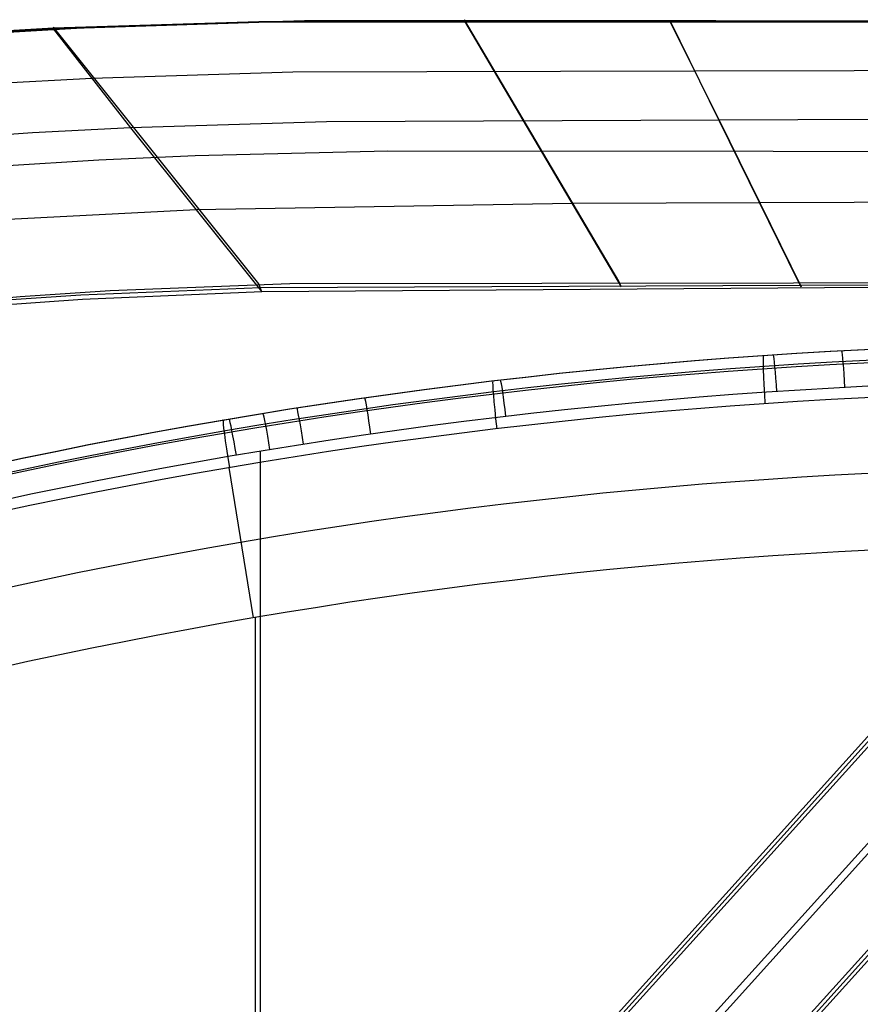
# Model space of a CAD drawing. Header units: millimetres. Extents: x -18.4 to 33.4, y -22 to 35.4.
# Tile 22 of 24: x 6.1 to 19, y 20 to 35.1. Entities that reach past the tile are written whole.
import ezdxf

# ---------------------------------------------------------------- set-up
doc = ezdxf.new("R2010")
doc.units = ezdxf.units.MM
doc.header["$MEASUREMENT"] = 0
doc.layers.add('Predefinito', color=7, linetype='Continuous', true_color=0x000000)

msp = doc.modelspace()

# ---------------------------------------------------------------- linework, layer by layer
at = {"layer": 'Predefinito'}
for p, q in [((9.764991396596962, 31.04203329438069, 27.29110704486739), (6.606084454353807, 34.98896806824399, 27.01530779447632)), ((6.606084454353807, 34.98896806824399, 27.01530779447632), (6.607017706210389, 34.96182628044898, 26.6161732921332)), ((15.29339750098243, 31.0863172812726, 27.38760573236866), (12.92316785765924, 35.10554666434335, 27.18072644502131)), ((12.92316785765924, 35.10554666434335, 27.18072644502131), (12.92319307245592, 35.08499833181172, 26.78121994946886)), ((12.92319307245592, 35.08499833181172, 26.78121994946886), (13.81796400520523, 33.56298056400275, 25.05843043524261)), ((16.08249644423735, 35.08631309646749, 27.26345637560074), (16.08249258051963, 35.06913308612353, 26.86380154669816)), ((16.08249258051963, 35.06913308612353, 26.86380154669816), (16.83433594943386, 33.56159778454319, 25.12814355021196)), ((18.0577597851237, 31.07562572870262, 27.43585785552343), (16.08249644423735, 35.08631309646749, 27.26345637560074)), ((6.607017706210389, 34.96182628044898, 26.6161732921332), (7.790170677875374, 33.44376371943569, 24.91935943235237)), ((13.81796400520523, 33.56298056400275, 25.05843043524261), (15.33183063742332, 30.99589713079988, 25.19056431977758)), ((16.83433594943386, 33.56159778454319, 25.12814355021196), (18.09593744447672, 30.99997013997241, 25.2382564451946)), ((7.790170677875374, 33.44376371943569, 24.91935943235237), (9.807765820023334, 30.92285488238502, 25.09551252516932)), ((27.0917342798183, 32.76129397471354, 0.9869168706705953), (-11.68127444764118, -10.22109463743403, -0.03558273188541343)), ((-11.5757527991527, -10.02375031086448, 2.718156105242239), (27.02412784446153, 32.76671461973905, 3.736090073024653)), ((26.96823333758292, 32.78511869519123, 6.485572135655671), (-11.47809066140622, -9.835118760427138, 5.471687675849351)), ((-10.65789312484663, -10.72854645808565, -0.008594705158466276), (27.66413600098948, 31.7539020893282, 1.002011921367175)), ((-10.40538766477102, -10.28789431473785, 5.499976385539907), (27.48386203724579, 31.71479024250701, 6.499170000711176)), ((-10.13539503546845, -11.79125974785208, 0.005184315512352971), (28.79428460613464, 31.36480870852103, 1.031815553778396)), ((28.69718161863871, 31.33753051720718, 3.780210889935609), (-9.985051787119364, -11.5442277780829, 2.760105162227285)), ((-9.841862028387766, -11.30512591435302, 5.514837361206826), (28.60843120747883, 31.31951169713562, 6.528826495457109)), ((9.807765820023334, 30.92285488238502, 25.09551252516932), (9.764991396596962, 31.04203329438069, 27.29110704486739)), ((15.33183063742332, 30.99589713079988, 25.19056431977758), (15.29339750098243, 31.0863172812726, 27.38760573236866)), ((18.09593744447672, 30.99997013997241, 25.2382564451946), (18.0577597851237, 31.07562572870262, 27.43585785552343)), ((9.215737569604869, 28.94619470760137, 6.384748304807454), (9.206932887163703, 28.94619470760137, 6.684438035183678)), ((9.786308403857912, -15.04469083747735, 5.897893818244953), (9.786308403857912, 28.47088755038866, 5.897893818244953)), ((9.30385371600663, 28.21855805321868, 7.626714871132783), (9.676943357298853, 25.90785658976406, 8.396198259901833)), ((9.71288525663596, -12.48780620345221, 8.397037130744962), (9.71288525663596, 25.91400291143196, 8.397037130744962))]:
    msp.add_line(p, q, dxfattribs=at)
at = {"layer": 'Predefinito', "extrusion": (-0.02617702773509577, -2.011031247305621e-08, 0.9996573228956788)}
msp.add_lwpolyline([(-35.07009275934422, 31.21167624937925), (-35.06974250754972, 29.43266194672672), (-35.08630062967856, 16.79059244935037), (-35.0859720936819, 10.46973907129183), (-34.9889629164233, 7.310961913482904), (-34.89982327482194, 5.733158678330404), (-34.77902016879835, 4.157507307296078), (-34.62385878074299, 2.584965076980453), (-34.43164429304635, 1.016489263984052), (-34.20047615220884, -0.5467768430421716), (-34.06662442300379, -1.325458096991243), (-33.9160525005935, -2.101030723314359), (-33.74541807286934, -2.87257247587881), (-33.55085581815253, -3.638382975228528), (-33.44324125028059, -4.01843462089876), (-33.32801211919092, -4.396208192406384), (-33.20462422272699, -4.77142193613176), (-33.07253335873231, -5.143794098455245), (-32.931098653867, -5.512798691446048), (-32.77963581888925, -5.877702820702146), (-32.61753552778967, -6.237914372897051), (-32.44418845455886, -6.592841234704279), (-32.35308744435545, -6.768116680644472), (-32.25891925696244, -6.941776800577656), (-32.16162579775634, -7.113702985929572), (-32.06114897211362, -7.283776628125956), (-31.95743068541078, -7.451879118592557), (-31.8504128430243, -7.617891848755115), (-31.74003735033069, -7.781696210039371), (-31.62624611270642, -7.943173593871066), (-31.50893860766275, -8.102130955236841), (-31.38807467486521, -8.258383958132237), (-31.26368676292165, -8.411827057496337), (-31.13580732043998, -8.562354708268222), (-31.00446879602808, -8.709861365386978), (-30.86970363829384, -8.854241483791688), (-30.73154429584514, -8.995389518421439), (-30.59002321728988, -9.133199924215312), (-30.44525266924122, -9.267618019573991), (-30.29736608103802, -9.398593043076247), (-30.14642764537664, -9.526025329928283), (-29.99250155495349, -9.649815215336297), (-29.83565200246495, -9.7698630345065), (-29.67594318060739, -9.886069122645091), (-29.51343928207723, -9.998333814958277), (-29.34820449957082, -10.10655744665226), (-29.18030001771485, -10.2106363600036), (-29.00980212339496, -10.31043755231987), (-28.83679766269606, -10.40581734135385), (-28.66137348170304, -10.49663204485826), (-28.48361642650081, -10.58273798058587), (-28.30361334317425, -10.66399146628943), (-28.12145107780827, -10.74024881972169), (-27.93721647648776, -10.81136635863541), (-27.75097334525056, -10.87717486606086), (-27.56283596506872, -10.93748239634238), (-27.3729668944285, -10.9921111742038), (-27.18152869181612, -11.04088342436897), (-26.98868391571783, -11.08362137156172), (-26.79459512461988, -11.12014724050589), (-26.5994248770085, -11.15028325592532), (-26.40333573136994, -11.17385164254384), (-26.30499845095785, -11.18310192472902), (-26.20650385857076, -11.1906188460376), (-26.1078862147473, -11.19638948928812), (-26.00917978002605, -11.20040093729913), (-25.91041881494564, -11.2026402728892), (-25.81163758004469, -11.20309457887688), (-25.71287033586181, -11.20175093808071), (-25.61415134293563, -11.19859643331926), (-25.51551486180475, -11.19361814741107), (-25.4169951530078, -11.1868031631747), (-25.31862647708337, -11.17813856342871), (-25.2204430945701, -11.16761143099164), (-25.1224792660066, -11.15520884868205), (-25.02476925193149, -11.1409178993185), (-24.92734731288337, -11.12472566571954), (-24.83024770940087, -11.10661923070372), (-24.73282624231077, -11.08643252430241), (-24.6358326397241, -11.06429250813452), (-24.53930317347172, -11.04021488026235), (-24.44327411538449, -11.01421533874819), (-24.34778173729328, -10.98630958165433), (-24.25286231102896, -10.95651330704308), (-24.15855210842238, -10.92484221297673), (-24.0648874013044, -10.89131199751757)], dxfattribs=at)
at = {"layer": 'Predefinito', "extrusion": (-0.02210623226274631, 7.634105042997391e-05, 0.9997556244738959)}
msp.add_lwpolyline([(-33.17937331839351, 32.19236769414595), (-33.16952565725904, 29.40677673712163), (-33.12222263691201, 11.63108292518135), (-33.04357135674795, 8.66976119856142), (-32.97313707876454, 7.190191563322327), (-32.87591678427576, 5.712207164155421), (-32.74765641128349, 4.236736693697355), (-32.58410189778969, 2.764708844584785), (-32.38089550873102, 1.297498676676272), (-32.26123196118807, 0.5666505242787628), (-32.12620402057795, -0.1614538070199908), (-31.9732976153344, -0.8861212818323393), (-31.79978158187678, -1.60606564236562), (-31.7043826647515, -1.963773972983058), (-31.60273659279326, -2.319710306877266), (-31.49447845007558, -2.673677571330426), (-31.37924332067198, -3.025478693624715), (-31.256636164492, -3.374774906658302), (-31.12626092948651, -3.721111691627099), (-30.987751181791, -4.06411834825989), (-30.84074048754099, -4.403424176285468), (-30.68483810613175, -4.738601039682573), (-30.51972344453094, -5.069097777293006), (-30.34513529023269, -5.394359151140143), (-30.16081243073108, -5.71382992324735), (-29.96647098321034, -6.02683796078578), (-29.7620437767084, -6.332711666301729), (-29.54759466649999, -6.630896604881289), (-29.43663185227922, -6.776932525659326), (-29.32318750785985, -6.920838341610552), (-29.20730260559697, -7.062576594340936), (-29.08902723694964, -7.202106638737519), (-28.96838306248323, -7.339354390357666), (-28.84539174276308, -7.474245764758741), (-28.72007493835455, -7.606706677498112), (-28.59245430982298, -7.736663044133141), (-28.46255151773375, -7.864040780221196), (-28.33038822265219, -7.98876580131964), (-28.19597914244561, -8.110767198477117), (-28.05934634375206, -8.229954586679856), (-27.92052251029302, -8.346224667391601), (-27.77954032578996, -8.459474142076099), (-27.63643247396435, -8.569599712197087), (-27.49123163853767, -8.676498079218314), (-27.34397050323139, -8.780065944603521), (-27.19468175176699, -8.880200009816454), (-27.04338855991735, -8.976778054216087), (-26.89014282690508, -9.069661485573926), (-26.7350203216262, -9.158722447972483), (-26.57809681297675, -9.243833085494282), (-26.41944806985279, -9.324865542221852), (-26.25914986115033, -9.401691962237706), (-26.09727795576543, -9.47418448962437), (-25.93390812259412, -9.542215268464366), (-25.79924703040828, -9.594421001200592), (-25.6637111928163, -9.643449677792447), (-25.52738136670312, -9.689248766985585), (-25.39033830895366, -9.73176573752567), (-25.25266277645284, -9.77094805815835), (-25.11443552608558, -9.80674319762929), (-24.97573731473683, -9.839098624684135), (-24.8366488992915, -9.867961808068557)], dxfattribs=at)
at = {"layer": 'Predefinito', "extrusion": (-0.01745240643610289, 1.515252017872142e-11, 0.9998476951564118)}
msp.add_lwpolyline([(-31.07009320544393, 32.15562661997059), (-31.06995434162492, 29.59307237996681), (-31.04203330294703, 10.23979752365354), (-30.93709329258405, 7.476975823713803), (-30.8459248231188, 6.097686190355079), (-30.7211978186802, 4.720971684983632), (-30.55608791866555, 3.348409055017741), (-30.45566109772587, 2.664565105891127), (-30.34120691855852, 1.982994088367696), (-30.21103479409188, 1.30414246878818), (-30.06353886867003, 0.6288635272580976), (-29.89722325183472, -0.04196375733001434), (-29.71059205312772, -0.7074604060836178), (-29.50233175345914, -1.366567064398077), (-29.38978294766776, -1.693326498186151), (-29.27145357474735, -2.018027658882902), (-29.14723454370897, -2.340523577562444), (-29.01705982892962, -2.660658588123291), (-28.88086793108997, -2.978272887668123), (-28.73859735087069, -3.293206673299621), (-28.59024979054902, -3.605355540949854), (-28.43577748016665, -3.914544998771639), (-28.27504471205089, -4.220510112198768), (-28.10791577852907, -4.522985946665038), (-27.93419755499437, -4.821747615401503), (-27.75367334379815, -5.116487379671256), (-27.56617207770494, -5.406816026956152), (-27.37152268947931, -5.692344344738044), (-27.16951015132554, -5.972715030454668), (-26.95991512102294, -6.247493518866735), (-26.74256005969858, -6.516174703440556), (-26.51726742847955, -6.778253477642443), (-26.2838821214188, -7.033165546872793), (-26.04230390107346, -7.280264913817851), (-25.91841268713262, -7.400688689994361), (-25.79243753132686, -7.518923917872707), (-25.66436652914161, -7.634892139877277), (-25.53418777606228, -7.748514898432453), (-25.40189296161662, -7.859697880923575), (-25.26749540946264, -7.968339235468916), (-25.13101566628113, -8.07434919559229), (-24.9924742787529, -8.177637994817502), (-24.85189179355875, -8.278115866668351), (-24.70928875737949, -8.375693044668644), (-24.56468571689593, -8.470279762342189), (-24.41810321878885, -8.56178625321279), (-24.24362586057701, -8.665097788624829)], dxfattribs=at)
at = {"layer": 'Predefinito'}
for points in [[(30.50593562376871, 35.06936330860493, 27.44114936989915), (28.72080274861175, 35.06810992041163, 27.39439536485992), (16.0824945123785, 35.07772309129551, 27.06362896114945), (9.7639356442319, 35.07404536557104, 26.89832858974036), (6.606551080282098, 34.97539717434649, 26.81574054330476), (5.029536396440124, 34.88545551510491, 26.77449246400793)], [(30.51329766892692, 35.06864398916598, 27.24134614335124), (28.72163009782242, 35.06651293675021, 27.19442448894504), (16.08235976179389, 35.06941576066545, 26.86389738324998), (9.763733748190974, 35.06250616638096, 26.69879474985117), (6.606560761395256, 34.96227801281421, 26.61632466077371), (5.029744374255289, 34.87156400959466, 26.57514005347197)], [(31.17551572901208, 34.34532460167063, 26.35975434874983), (16.45841426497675, 34.31536543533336, 25.99597254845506), (10.28335798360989, 34.29824358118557, 25.84374212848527), (7.198594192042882, 34.20279499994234, 25.76776636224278), (5.65809281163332, 34.11798409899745, 25.72983982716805)], [(31.59286008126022, 33.62329434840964, 25.47065136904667), (28.90683952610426, 33.61020137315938, 25.40810209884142), (10.80260870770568, 33.53437609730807, 24.98882179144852), (7.790148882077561, 33.44376370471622, 24.91935900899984), (6.285909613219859, 33.36488436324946, 24.88469992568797), (4.783979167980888, 33.25818707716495, 24.85010088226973)], [(26.86752003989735, 32.32188956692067, 25.37483797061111), (26.13406273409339, 32.31788205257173, 25.35985326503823), (14.57489732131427, 32.27943884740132, 25.1244973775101), (8.798968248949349, 32.18330930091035, 25.00743597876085), (5.91733627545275, 32.03126609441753, 24.94914113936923)], [(31.71249105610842, 31.06959974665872, 26.57442028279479), (29.13726089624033, 31.06273759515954, 26.52949685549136), (26.36867863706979, 31.05553501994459, 26.48124621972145), (9.786378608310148, 30.98244408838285, 26.19330978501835), (7.026632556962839, 30.87071919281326, 26.1455350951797), (5.649353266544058, 30.77649582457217, 26.12169238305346)], [(31.74752468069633, 31.06919153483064, 25.47524995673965), (29.15920138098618, 31.05552087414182, 25.43012541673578), (26.38640770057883, 31.04019494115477, 25.38187641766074), (9.807765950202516, 30.92285488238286, 25.09551252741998), (7.050675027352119, 30.80434509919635, 25.0481810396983), (5.675196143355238, 30.70706683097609, 25.02456754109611)]]:
    msp.add_polyline3d(points, dxfattribs=at)
at = {"layer": 'Predefinito', "extrusion": (-0.02333327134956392, -8.99464793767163e-12, 0.9997277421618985)}
msp.add_arc((52.47035547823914, 23.29319925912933, 6.467790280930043), 82.60010730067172, 178.0967488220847, 201.333824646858, dxfattribs=at)
at = {"layer": 'Predefinito', "extrusion": (-0.0233332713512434, -3.138786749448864e-12, 0.9997277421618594)}
msp.add_arc((52.47037792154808, 23.29410243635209, 6.318786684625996), 82.6001296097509, 178.0967520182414, 201.3338214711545, dxfattribs=at)
at = {"layer": 'Predefinito', "extrusion": (-0.02333327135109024, 8.886348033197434e-13, 0.999727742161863)}
msp.add_arc((52.47040116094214, 23.29501664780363, 6.167976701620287), 82.60015270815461, 178.0967553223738, 201.3338181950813, dxfattribs=at)
at = {"layer": 'Predefinito', "extrusion": (-0.02333327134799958, -1.490865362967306e-11, 0.9997277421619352)}
msp.add_arc((52.47044196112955, 23.29715488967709, 5.814398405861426), 82.43588807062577, 178.0963467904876, 201.334016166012, dxfattribs=at)
at = {"layer": 'Predefinito', "extrusion": (-0.02333327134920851, -9.333436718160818e-12, 0.999727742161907)}
msp.add_arc((52.47039553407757, 23.28973907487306, 7.041407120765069), 82.39724492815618, 178.096539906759, 201.3340697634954, dxfattribs=at)
at = {"layer": 'Predefinito', "extrusion": (0.9981522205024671, 0.0532182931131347, 0.02932504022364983)}
msp.add_arc((28.43692397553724, 6.041867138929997, 20.47926326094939), 0.5333512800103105, 266.8358377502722, 356.432079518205, dxfattribs=at)
at = {"layer": 'Predefinito', "extrusion": (-0.02333327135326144, 1.371797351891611e-11, 0.9997277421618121)}
msp.add_arc((52.470552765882, 23.29805147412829, 5.667941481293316), 82.03933053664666, 178.0953558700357, 201.3344959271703, dxfattribs=at)
at = {"layer": 'Predefinito', "extrusion": (0.9972795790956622, 0.06763865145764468, 0.02929938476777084)}
msp.add_arc((27.6702983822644, 6.270756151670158, 19.69612030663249), 1.012426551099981, 1.883427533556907, 74.20744850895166, dxfattribs=at)
at = {"layer": 'Predefinito', "extrusion": (0.9973966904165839, 0.06588767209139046, 0.02930284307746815)}
msp.add_arc((28.18356760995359, 6.03813547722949, 19.79124608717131), 0.53340034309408, 266.8200320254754, 356.4101209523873, dxfattribs=at)
at = {"layer": 'Predefinito', "extrusion": (-0.02333326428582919, 1.208365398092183e-09, 0.9997277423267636)}
msp.add_arc((52.47052201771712, 23.28753838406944, 7.407549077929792), 81.86205333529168, 178.095988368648, 201.3347206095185, dxfattribs=at)
at = {"layer": 'Predefinito', "extrusion": (0.9925753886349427, 0.1180831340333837, 0.02916284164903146)}
msp.add_arc((26.75162329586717, 6.258111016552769, 16.94586503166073), 1.012036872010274, 1.795224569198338, 74.1393458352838, dxfattribs=at)
at = {"layer": 'Predefinito', "extrusion": (0.9927355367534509, 0.1167283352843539, 0.02916590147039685)}
msp.add_arc((27.25255539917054, 6.024605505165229, 17.02008085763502), 0.5335971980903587, 266.7566098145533, 356.3220129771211, dxfattribs=at)
at = {"layer": 'Predefinito', "extrusion": (0.9894149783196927, 0.1421725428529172, 0.02906834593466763)}
msp.add_arc((26.83814796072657, 6.018602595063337, 15.62115444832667), 0.5336957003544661, 266.7248715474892, 356.277923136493, dxfattribs=at)
at = {"layer": 'Predefinito', "extrusion": (0.9875067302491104, 0.1548830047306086, 0.02901228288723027)}
msp.add_arc((26.64408525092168, 6.015770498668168, 14.91783682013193), 0.5337449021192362, 266.70901761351, 356.2558997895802, dxfattribs=at)
at = {"layer": 'Predefinito', "extrusion": (0.9852537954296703, 0.1686329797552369, 0.02894610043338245)}
msp.add_arc((25.96686269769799, 6.247424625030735, 14.15296432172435), 1.011646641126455, 1.706833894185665, 74.0711623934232, dxfattribs=at)
at = {"layer": 'Predefinito', "extrusion": (0.9854336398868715, 0.1675779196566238, 0.02895137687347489)}
msp.add_arc((26.4589276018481, 6.013042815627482, 14.21181495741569), 0.533794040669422, 266.6931835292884, 356.2339043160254, dxfattribs=at)
at = {"layer": 'Predefinito', "extrusion": (0.9864907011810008, 0.1612331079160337, 0.0289824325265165)}
msp.add_arc((26.55038194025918, 6.01439394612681, 14.56515130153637), 0.5337694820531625, 266.7010972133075, 356.244897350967, dxfattribs=at)
at = {"layer": 'Predefinito', "extrusion": (-0.02333327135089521, 1.739676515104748e-12, 0.9997277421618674)}
msp.add_arc((52.47075617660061, 23.285268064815, 7.785551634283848), 80.69716383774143, 178.0947514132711, 201.3361688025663, dxfattribs=at)
at = {"layer": 'Predefinito', "extrusion": (-0.02333327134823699, 5.46073086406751e-12, 0.9997277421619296)}
msp.add_arc((52.47099285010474, 23.28293609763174, 8.168117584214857), 79.51819874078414, 178.0934391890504, 201.3376557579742, dxfattribs=at)

doc.saveas('drawing.dxf')
